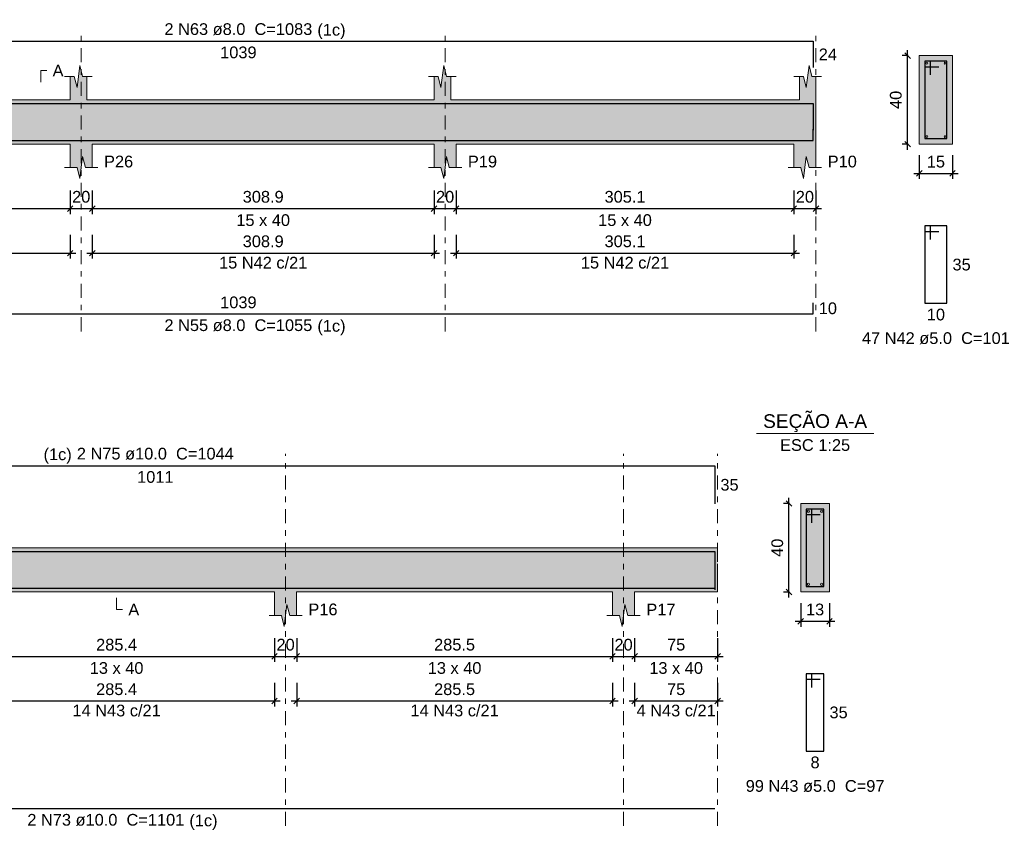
# Model space of a CAD drawing. Header units: millimetres. Extents: x 0 to 84.1, y 0 to 59.4.
# Tile 6 of 16: x 36 to 53.8, y 14.4 to 29.1. Entities that reach past the tile are written whole.
import ezdxf

# ---------------------------------------------------------------- set-up
doc = ezdxf.new("R2010")
doc.units = ezdxf.units.MM
doc.header["$MEASUREMENT"] = 0
for name, pattern in [('DASHDOT', [2.54, 1.27, -0.635, 0, -0.635]), ('DASHED', [1.905, 1.27, -0.635]), ('NULL', [0])]:
    doc.linetypes.add(name, pattern=pattern)
doc.layers.get('0').update_dxf_attribs({"lineweight": 18})
for name, color, linetype, lineweight in [('Descrição da armadura', 7, 'Continuous', 0), ('DT-Barras na forma', 2, 'Continuous', 30), ('DT-Barras no corte', 5, 'Continuous', 5), ('DT-Barras rebatidas', 2, 'Continuous', 30), ('DT-Cotas', 9, 'Continuous', 5), ('DT-Forma', 5, 'Continuous', 5), ('DT-Hachura forma vigas', 254, 'Continuous', 5), ('DT-Hachura seção vigas', 254, 'Continuous', 5), ('DT-Pontilhado', 9, 'DASHDOT', 5), ('DT-Textos', 7, 'Continuous', 5), ('Textos armaduras', 7, 'Continuous', 0)]:
    doc.layers.add(name, color=color, linetype=linetype, lineweight=lineweight)
doc.styles.add('Arial', font='txt')
doc.dimstyles.new('UM_25.000000', dxfattribs={"dimtxt": 0.18, "dimasz": 0.1, "dimexe": 0.1, "dimexo": 0.2, "dimgap": 0, "dimtad": 1, "dimtih": 1, "dimtoh": 1, "dimdec": 1, "dimlfac": 25, "dimzin": 0, "dimdsep": 46, "dimtxsty": 'Standard', "dimcen": 0.09, "dimdle": 0.1, "dimadec": 1, "dimazin": 2, "dimtfac": 1, "dimtdec": 4, "dimtofl": 0, "dimtmove": 0, "dimatfit": 3, "dimfxl": 1, "dimtolj": 1, "dimarcsym": 0})
doc.dimstyles.new('UM_50.000000', dxfattribs={"dimtxt": 0.18, "dimasz": 0.1, "dimexe": 0.1, "dimexo": 0.2, "dimgap": 0, "dimtad": 1, "dimtih": 1, "dimtoh": 1, "dimdec": 1, "dimlfac": 50, "dimzin": 0, "dimdsep": 46, "dimtxsty": 'Standard', "dimcen": 0.09, "dimdle": 0.1, "dimadec": 1, "dimazin": 2, "dimtfac": 1, "dimtdec": 4, "dimtofl": 0, "dimtmove": 0, "dimatfit": 3, "dimfxl": 1, "dimtolj": 1, "dimarcsym": 0})

# ---------------------------------------------------------------- blocks, each defined once
blk = doc.blocks.new('_Oblique')
at = {"color": 0, "linetype": 'ByBlock', "lineweight": -2}
blk.add_line((-0.5, -0.5), (0.5, 0.5), dxfattribs=at)
blk = doc.blocks.new('*D108')
at = {"layer": 'Defpoints', "color": 0}
for p in [(29.903, 26.196), (36.903, 26.196), (36.903, 25.666)]:
    blk.add_point(p, dxfattribs=at)
at = {"layer": 'DT-Cotas', "color": 0, "lineweight": -2}
for p, q in [((29.903, 25.996), (29.903, 25.566)), ((36.903, 25.996), (36.903, 25.566)), ((29.803, 25.666), (37.003, 25.666))]:
    blk.add_line(p, q, dxfattribs=at)
at = {"layer": 'DT-Cotas', "color": 0, "lineweight": -2, "xscale": 0.1, "yscale": 0.1, "zscale": 0.1, "rotation": 180}
blk.add_blockref('_Oblique', (29.903, 25.666), dxfattribs=at)
at = {"layer": 'DT-Cotas', "color": 0, "lineweight": -2, "xscale": 0.1, "yscale": 0.1, "zscale": 0.1}
blk.add_blockref('_Oblique', (36.903, 25.666), dxfattribs=at)
at = {"layer": 'DT-Cotas', "color": 7, "insert": (33.403, 25.878), "char_height": 0.2118, "attachment_point": 5, "style": 'Arial'}
blk.add_mtext('\\A1;350', dxfattribs=at)
blk = doc.blocks.new('*D109')
at = {"layer": 'Defpoints', "color": 0}
for p in [(36.903, 26.196), (37.303, 26.196), (37.303, 25.666)]:
    blk.add_point(p, dxfattribs=at)
at = {"layer": 'DT-Cotas', "color": 0, "lineweight": -2}
for p, q in [((36.903, 25.996), (36.903, 25.566)), ((37.303, 25.996), (37.303, 25.566)), ((36.803, 25.666), (37.403, 25.666))]:
    blk.add_line(p, q, dxfattribs=at)
at = {"layer": 'DT-Cotas', "color": 0, "lineweight": -2, "xscale": 0.1, "yscale": 0.1, "zscale": 0.1, "rotation": 180}
blk.add_blockref('_Oblique', (36.903, 25.666), dxfattribs=at)
at = {"layer": 'DT-Cotas', "color": 0, "lineweight": -2, "xscale": 0.1, "yscale": 0.1, "zscale": 0.1}
blk.add_blockref('_Oblique', (37.303, 25.666), dxfattribs=at)
at = {"layer": 'DT-Cotas', "color": 7, "insert": (37.103, 25.878), "char_height": 0.2118, "attachment_point": 5, "rotation": 0.0057, "style": 'Arial'}
blk.add_mtext('\\A1;20', dxfattribs=at)
blk = doc.blocks.new('*D110')
at = {"layer": 'Defpoints', "color": 0}
for p in [(37.303, 26.196), (43.48, 26.196), (43.48, 25.666)]:
    blk.add_point(p, dxfattribs=at)
at = {"layer": 'DT-Cotas', "color": 0, "lineweight": -2}
for p, q in [((37.303, 25.996), (37.303, 25.566)), ((43.48, 25.996), (43.48, 25.566)), ((37.203, 25.666), (43.58, 25.666))]:
    blk.add_line(p, q, dxfattribs=at)
at = {"layer": 'DT-Cotas', "color": 0, "lineweight": -2, "xscale": 0.1, "yscale": 0.1, "zscale": 0.1, "rotation": 180}
blk.add_blockref('_Oblique', (37.303, 25.666), dxfattribs=at)
at = {"layer": 'DT-Cotas', "color": 0, "lineweight": -2, "xscale": 0.1, "yscale": 0.1, "zscale": 0.1}
blk.add_blockref('_Oblique', (43.48, 25.666), dxfattribs=at)
at = {"layer": 'DT-Cotas', "color": 7, "insert": (40.392, 25.878), "char_height": 0.2118, "attachment_point": 5, "rotation": 0.0057, "style": 'Arial'}
blk.add_mtext('\\A1;308.9', dxfattribs=at)
blk = doc.blocks.new('*D111')
at = {"layer": 'Defpoints', "color": 0}
for p in [(43.48, 26.196), (43.88, 26.196), (43.88, 25.666)]:
    blk.add_point(p, dxfattribs=at)
at = {"layer": 'DT-Cotas', "color": 0, "lineweight": -2}
for p, q in [((43.48, 25.996), (43.48, 25.566)), ((43.88, 25.996), (43.88, 25.566)), ((43.38, 25.666), (43.98, 25.666))]:
    blk.add_line(p, q, dxfattribs=at)
at = {"layer": 'DT-Cotas', "color": 0, "lineweight": -2, "xscale": 0.1, "yscale": 0.1, "zscale": 0.1, "rotation": 180}
blk.add_blockref('_Oblique', (43.48, 25.666), dxfattribs=at)
at = {"layer": 'DT-Cotas', "color": 0, "lineweight": -2, "xscale": 0.1, "yscale": 0.1, "zscale": 0.1}
blk.add_blockref('_Oblique', (43.88, 25.666), dxfattribs=at)
at = {"layer": 'DT-Cotas', "color": 7, "insert": (43.68, 25.878), "char_height": 0.2118, "attachment_point": 5, "rotation": 0.0057, "style": 'Arial'}
blk.add_mtext('\\A1;20', dxfattribs=at)
blk = doc.blocks.new('*D112')
at = {"layer": 'Defpoints', "color": 0}
for p in [(43.88, 26.196), (49.983, 26.196), (49.983, 25.666)]:
    blk.add_point(p, dxfattribs=at)
at = {"layer": 'DT-Cotas', "color": 0, "lineweight": -2}
for p, q in [((43.88, 25.996), (43.88, 25.566)), ((49.983, 25.996), (49.983, 25.566)), ((43.78, 25.666), (50.083, 25.666))]:
    blk.add_line(p, q, dxfattribs=at)
at = {"layer": 'DT-Cotas', "color": 0, "lineweight": -2, "xscale": 0.1, "yscale": 0.1, "zscale": 0.1, "rotation": 180}
blk.add_blockref('_Oblique', (43.88, 25.666), dxfattribs=at)
at = {"layer": 'DT-Cotas', "color": 0, "lineweight": -2, "xscale": 0.1, "yscale": 0.1, "zscale": 0.1}
blk.add_blockref('_Oblique', (49.983, 25.666), dxfattribs=at)
at = {"layer": 'DT-Cotas', "color": 7, "insert": (46.932, 25.878), "char_height": 0.2118, "attachment_point": 5, "style": 'Arial'}
blk.add_mtext('\\A1;305.1', dxfattribs=at)
blk = doc.blocks.new('*D113')
at = {"layer": 'Defpoints', "color": 0}
for p in [(49.983, 26.196), (50.383, 26.196), (50.383, 25.666)]:
    blk.add_point(p, dxfattribs=at)
at = {"layer": 'DT-Cotas', "color": 0, "lineweight": -2}
for p, q in [((49.983, 25.996), (49.983, 25.566)), ((50.383, 25.996), (50.383, 25.566)), ((49.883, 25.666), (50.483, 25.666))]:
    blk.add_line(p, q, dxfattribs=at)
at = {"layer": 'DT-Cotas', "color": 0, "lineweight": -2, "xscale": 0.1, "yscale": 0.1, "zscale": 0.1, "rotation": 180}
blk.add_blockref('_Oblique', (49.983, 25.666), dxfattribs=at)
at = {"layer": 'DT-Cotas', "color": 0, "lineweight": -2, "xscale": 0.1, "yscale": 0.1, "zscale": 0.1}
blk.add_blockref('_Oblique', (50.383, 25.666), dxfattribs=at)
at = {"layer": 'DT-Cotas', "color": 7, "insert": (50.183, 25.878), "char_height": 0.2118, "attachment_point": 5, "rotation": 0.0057, "style": 'Arial'}
blk.add_mtext('\\A1;20', dxfattribs=at)
blk = doc.blocks.new('*D114')
at = {"layer": 'Defpoints', "color": 0}
for p in [(52.039, 28.431), (52.251, 28.431), (52.251, 26.831)]:
    blk.add_point(p, dxfattribs=at)
at = {"layer": 'DT-Cotas', "color": 0, "lineweight": -2}
for p, q in [((52.039, 26.731), (52.039, 28.531)), ((52.051, 28.431), (51.939, 28.431)), ((52.051, 26.831), (51.939, 26.831))]:
    blk.add_line(p, q, dxfattribs=at)
at = {"layer": 'DT-Cotas', "color": 0, "lineweight": -2, "xscale": 0.1, "yscale": 0.1, "zscale": 0.1}
for p, rotation in [((52.039, 28.431), 90), ((52.039, 26.831), 270)]:
    blk.add_blockref('_Oblique', p, dxfattribs=dict(at, rotation=rotation))
at = {"layer": 'DT-Cotas', "color": 7, "insert": (51.827, 27.631), "char_height": 0.2118, "attachment_point": 5, "rotation": 90, "style": 'Arial'}
blk.add_mtext('\\A1;40', dxfattribs=at)
blk = doc.blocks.new('*D115')
at = {"layer": 'Defpoints', "color": 0}
for p in [(52.251, 26.831), (52.851, 26.831), (52.851, 26.302)]:
    blk.add_point(p, dxfattribs=at)
at = {"layer": 'DT-Cotas', "color": 0, "lineweight": -2}
for p, q in [((52.251, 26.631), (52.251, 26.202)), ((52.851, 26.631), (52.851, 26.202)), ((52.151, 26.302), (52.951, 26.302))]:
    blk.add_line(p, q, dxfattribs=at)
at = {"layer": 'DT-Cotas', "color": 0, "lineweight": -2, "xscale": 0.1, "yscale": 0.1, "zscale": 0.1, "rotation": 180}
blk.add_blockref('_Oblique', (52.251, 26.302), dxfattribs=at)
at = {"layer": 'DT-Cotas', "color": 0, "lineweight": -2, "xscale": 0.1, "yscale": 0.1, "zscale": 0.1}
blk.add_blockref('_Oblique', (52.851, 26.302), dxfattribs=at)
at = {"layer": 'DT-Cotas', "color": 7, "insert": (52.551, 26.513), "char_height": 0.2118, "attachment_point": 5, "rotation": 0.0057, "style": 'Arial'}
blk.add_mtext('\\A1;15', dxfattribs=at)
blk = doc.blocks.new('*D116')
at = {"layer": 'Defpoints', "color": 0}
for p in [(29.903, 25.391), (36.903, 25.391), (36.903, 24.861)]:
    blk.add_point(p, dxfattribs=at)
at = {"layer": 'DT-Cotas', "color": 0, "lineweight": -2}
for p, q in [((29.903, 25.191), (29.903, 24.761)), ((36.903, 25.191), (36.903, 24.761)), ((29.803, 24.861), (37.003, 24.861))]:
    blk.add_line(p, q, dxfattribs=at)
at = {"layer": 'DT-Cotas', "color": 0, "lineweight": -2, "xscale": 0.1, "yscale": 0.1, "zscale": 0.1, "rotation": 180}
blk.add_blockref('_Oblique', (29.903, 24.861), dxfattribs=at)
at = {"layer": 'DT-Cotas', "color": 0, "lineweight": -2, "xscale": 0.1, "yscale": 0.1, "zscale": 0.1}
blk.add_blockref('_Oblique', (36.903, 24.861), dxfattribs=at)
at = {"layer": 'DT-Cotas', "color": 7, "insert": (33.403, 25.073), "char_height": 0.2118, "attachment_point": 5, "style": 'Arial'}
blk.add_mtext('\\A1;350', dxfattribs=at)
blk = doc.blocks.new('*D117')
at = {"layer": 'Defpoints', "color": 0}
for p in [(37.303, 25.391), (43.48, 25.391), (43.48, 24.861)]:
    blk.add_point(p, dxfattribs=at)
at = {"layer": 'DT-Cotas', "color": 0, "lineweight": -2}
for p, q in [((37.303, 25.191), (37.303, 24.761)), ((43.48, 25.191), (43.48, 24.761)), ((37.203, 24.861), (43.58, 24.861))]:
    blk.add_line(p, q, dxfattribs=at)
at = {"layer": 'DT-Cotas', "color": 0, "lineweight": -2, "xscale": 0.1, "yscale": 0.1, "zscale": 0.1, "rotation": 180}
blk.add_blockref('_Oblique', (37.303, 24.861), dxfattribs=at)
at = {"layer": 'DT-Cotas', "color": 0, "lineweight": -2, "xscale": 0.1, "yscale": 0.1, "zscale": 0.1}
blk.add_blockref('_Oblique', (43.48, 24.861), dxfattribs=at)
at = {"layer": 'DT-Cotas', "color": 7, "insert": (40.392, 25.073), "char_height": 0.2118, "attachment_point": 5, "rotation": 0.0057, "style": 'Arial'}
blk.add_mtext('\\A1;308.9', dxfattribs=at)
blk = doc.blocks.new('*D118')
at = {"layer": 'Defpoints', "color": 0}
for p in [(43.88, 25.391), (49.983, 25.391), (49.983, 24.861)]:
    blk.add_point(p, dxfattribs=at)
at = {"layer": 'DT-Cotas', "color": 0, "lineweight": -2}
for p, q in [((43.88, 25.191), (43.88, 24.761)), ((49.983, 25.191), (49.983, 24.761)), ((43.78, 24.861), (50.083, 24.861))]:
    blk.add_line(p, q, dxfattribs=at)
at = {"layer": 'DT-Cotas', "color": 0, "lineweight": -2, "xscale": 0.1, "yscale": 0.1, "zscale": 0.1, "rotation": 180}
blk.add_blockref('_Oblique', (43.88, 24.861), dxfattribs=at)
at = {"layer": 'DT-Cotas', "color": 0, "lineweight": -2, "xscale": 0.1, "yscale": 0.1, "zscale": 0.1}
blk.add_blockref('_Oblique', (49.983, 24.861), dxfattribs=at)
at = {"layer": 'DT-Cotas', "color": 7, "insert": (46.932, 25.073), "char_height": 0.2118, "attachment_point": 5, "style": 'Arial'}
blk.add_mtext('\\A1;305.1', dxfattribs=at)
blk = doc.blocks.new('*D128')
at = {"layer": 'Defpoints', "color": 0}
for p in [(34.888, 18.1), (40.597, 18.1), (40.597, 17.571)]:
    blk.add_point(p, dxfattribs=at)
at = {"layer": 'DT-Cotas', "color": 0, "lineweight": -2}
for p, q in [((34.888, 17.9), (34.888, 17.471)), ((40.597, 17.9), (40.597, 17.471)), ((34.788, 17.571), (40.697, 17.571))]:
    blk.add_line(p, q, dxfattribs=at)
at = {"layer": 'DT-Cotas', "color": 0, "lineweight": -2, "xscale": 0.1, "yscale": 0.1, "zscale": 0.1, "rotation": 180}
blk.add_blockref('_Oblique', (34.888, 17.571), dxfattribs=at)
at = {"layer": 'DT-Cotas', "color": 0, "lineweight": -2, "xscale": 0.1, "yscale": 0.1, "zscale": 0.1}
blk.add_blockref('_Oblique', (40.597, 17.571), dxfattribs=at)
at = {"layer": 'DT-Cotas', "color": 7, "insert": (37.742, 17.782), "char_height": 0.2118, "attachment_point": 5, "style": 'Arial'}
blk.add_mtext('\\A1;285.4', dxfattribs=at)
blk = doc.blocks.new('*D129')
at = {"layer": 'Defpoints', "color": 0}
for p in [(40.597, 18.1), (40.997, 18.1), (40.997, 17.571)]:
    blk.add_point(p, dxfattribs=at)
at = {"layer": 'DT-Cotas', "color": 0, "lineweight": -2}
for p, q in [((40.597, 17.9), (40.597, 17.471)), ((40.997, 17.9), (40.997, 17.471)), ((40.497, 17.571), (41.097, 17.571))]:
    blk.add_line(p, q, dxfattribs=at)
at = {"layer": 'DT-Cotas', "color": 0, "lineweight": -2, "xscale": 0.1, "yscale": 0.1, "zscale": 0.1, "rotation": 180}
blk.add_blockref('_Oblique', (40.597, 17.571), dxfattribs=at)
at = {"layer": 'DT-Cotas', "color": 0, "lineweight": -2, "xscale": 0.1, "yscale": 0.1, "zscale": 0.1}
blk.add_blockref('_Oblique', (40.997, 17.571), dxfattribs=at)
at = {"layer": 'DT-Cotas', "color": 7, "insert": (40.797, 17.782), "char_height": 0.2118, "attachment_point": 5, "rotation": 0.0057, "style": 'Arial'}
blk.add_mtext('\\A1;20', dxfattribs=at)
blk = doc.blocks.new('*D130')
at = {"layer": 'Defpoints', "color": 0}
for p in [(40.997, 18.1), (46.706, 18.1), (46.706, 17.571)]:
    blk.add_point(p, dxfattribs=at)
at = {"layer": 'DT-Cotas', "color": 0, "lineweight": -2}
for p, q in [((40.997, 17.9), (40.997, 17.471)), ((46.706, 17.9), (46.706, 17.471)), ((40.897, 17.571), (46.806, 17.571))]:
    blk.add_line(p, q, dxfattribs=at)
at = {"layer": 'DT-Cotas', "color": 0, "lineweight": -2, "xscale": 0.1, "yscale": 0.1, "zscale": 0.1, "rotation": 180}
blk.add_blockref('_Oblique', (40.997, 17.571), dxfattribs=at)
at = {"layer": 'DT-Cotas', "color": 0, "lineweight": -2, "xscale": 0.1, "yscale": 0.1, "zscale": 0.1}
blk.add_blockref('_Oblique', (46.706, 17.571), dxfattribs=at)
at = {"layer": 'DT-Cotas', "color": 7, "insert": (43.851, 17.782), "char_height": 0.2118, "attachment_point": 5, "style": 'Arial'}
blk.add_mtext('\\A1;285.5', dxfattribs=at)
blk = doc.blocks.new('*D131')
at = {"layer": 'Defpoints', "color": 0}
for p in [(46.706, 18.1), (47.106, 18.1), (47.106, 17.571)]:
    blk.add_point(p, dxfattribs=at)
at = {"layer": 'DT-Cotas', "color": 0, "lineweight": -2}
for p, q in [((46.706, 17.9), (46.706, 17.471)), ((47.106, 17.9), (47.106, 17.471)), ((46.606, 17.571), (47.206, 17.571))]:
    blk.add_line(p, q, dxfattribs=at)
at = {"layer": 'DT-Cotas', "color": 0, "lineweight": -2, "xscale": 0.1, "yscale": 0.1, "zscale": 0.1, "rotation": 180}
blk.add_blockref('_Oblique', (46.706, 17.571), dxfattribs=at)
at = {"layer": 'DT-Cotas', "color": 0, "lineweight": -2, "xscale": 0.1, "yscale": 0.1, "zscale": 0.1}
blk.add_blockref('_Oblique', (47.106, 17.571), dxfattribs=at)
at = {"layer": 'DT-Cotas', "color": 7, "insert": (46.906, 17.782), "char_height": 0.2118, "attachment_point": 5, "rotation": 0.0057, "style": 'Arial'}
blk.add_mtext('\\A1;20', dxfattribs=at)
blk = doc.blocks.new('*D132')
at = {"layer": 'Defpoints', "color": 0}
for p in [(47.106, 18.1), (48.606, 18.1), (48.606, 17.571)]:
    blk.add_point(p, dxfattribs=at)
at = {"layer": 'DT-Cotas', "color": 0, "lineweight": -2}
for p, q in [((47.106, 17.9), (47.106, 17.471)), ((48.606, 17.9), (48.606, 17.471)), ((47.006, 17.571), (48.706, 17.571))]:
    blk.add_line(p, q, dxfattribs=at)
at = {"layer": 'DT-Cotas', "color": 0, "lineweight": -2, "xscale": 0.1, "yscale": 0.1, "zscale": 0.1, "rotation": 180}
blk.add_blockref('_Oblique', (47.106, 17.571), dxfattribs=at)
at = {"layer": 'DT-Cotas', "color": 0, "lineweight": -2, "xscale": 0.1, "yscale": 0.1, "zscale": 0.1}
blk.add_blockref('_Oblique', (48.606, 17.571), dxfattribs=at)
at = {"layer": 'DT-Cotas', "color": 7, "insert": (47.856, 17.782), "char_height": 0.2118, "attachment_point": 5, "rotation": 0.0057, "style": 'Arial'}
blk.add_mtext('\\A1;75', dxfattribs=at)
blk = doc.blocks.new('*D134')
at = {"layer": 'Defpoints', "color": 0}
for p in [(49.895, 20.335), (50.107, 20.335), (50.107, 18.735)]:
    blk.add_point(p, dxfattribs=at)
at = {"layer": 'DT-Cotas', "color": 0, "lineweight": -2}
for p, q in [((49.907, 20.335), (49.795, 20.335)), ((49.895, 18.635), (49.895, 20.435)), ((49.907, 18.735), (49.795, 18.735))]:
    blk.add_line(p, q, dxfattribs=at)
at = {"layer": 'DT-Cotas', "color": 0, "lineweight": -2, "xscale": 0.1, "yscale": 0.1, "zscale": 0.1}
for p, rotation in [((49.895, 20.335), 90), ((49.895, 18.735), 270)]:
    blk.add_blockref('_Oblique', p, dxfattribs=dict(at, rotation=rotation))
at = {"layer": 'DT-Cotas', "color": 7, "insert": (49.684, 19.535), "char_height": 0.2118, "attachment_point": 5, "rotation": 90, "style": 'Arial'}
blk.add_mtext('\\A1;40', dxfattribs=at)
blk = doc.blocks.new('*D135')
at = {"layer": 'Defpoints', "color": 0}
for p in [(50.107, 18.735), (50.627, 18.735), (50.627, 18.206)]:
    blk.add_point(p, dxfattribs=at)
at = {"layer": 'DT-Cotas', "color": 0, "lineweight": -2}
for p, q in [((50.107, 18.535), (50.107, 18.106)), ((50.627, 18.535), (50.627, 18.106)), ((50.007, 18.206), (50.727, 18.206))]:
    blk.add_line(p, q, dxfattribs=at)
at = {"layer": 'DT-Cotas', "color": 0, "lineweight": -2, "xscale": 0.1, "yscale": 0.1, "zscale": 0.1, "rotation": 180}
blk.add_blockref('_Oblique', (50.107, 18.206), dxfattribs=at)
at = {"layer": 'DT-Cotas', "color": 0, "lineweight": -2, "xscale": 0.1, "yscale": 0.1, "zscale": 0.1}
blk.add_blockref('_Oblique', (50.627, 18.206), dxfattribs=at)
at = {"layer": 'DT-Cotas', "color": 7, "insert": (50.367, 18.418), "char_height": 0.2118, "attachment_point": 5, "rotation": 0.0057, "style": 'Arial'}
blk.add_mtext('\\A1;13', dxfattribs=at)
blk = doc.blocks.new('*D140')
at = {"layer": 'Defpoints', "color": 0}
for p in [(34.888, 17.295), (40.597, 17.295), (40.597, 16.766)]:
    blk.add_point(p, dxfattribs=at)
at = {"layer": 'DT-Cotas', "color": 0, "lineweight": -2}
for p, q in [((34.888, 17.095), (34.888, 16.666)), ((40.597, 17.095), (40.597, 16.666)), ((34.788, 16.766), (40.697, 16.766))]:
    blk.add_line(p, q, dxfattribs=at)
at = {"layer": 'DT-Cotas', "color": 0, "lineweight": -2, "xscale": 0.1, "yscale": 0.1, "zscale": 0.1, "rotation": 180}
blk.add_blockref('_Oblique', (34.888, 16.766), dxfattribs=at)
at = {"layer": 'DT-Cotas', "color": 0, "lineweight": -2, "xscale": 0.1, "yscale": 0.1, "zscale": 0.1}
blk.add_blockref('_Oblique', (40.597, 16.766), dxfattribs=at)
at = {"layer": 'DT-Cotas', "color": 7, "insert": (37.742, 16.977), "char_height": 0.2118, "attachment_point": 5, "style": 'Arial'}
blk.add_mtext('\\A1;285.4', dxfattribs=at)
blk = doc.blocks.new('*D141')
at = {"layer": 'Defpoints', "color": 0}
for p in [(40.997, 17.295), (46.706, 17.295), (46.706, 16.766)]:
    blk.add_point(p, dxfattribs=at)
at = {"layer": 'DT-Cotas', "color": 0, "lineweight": -2}
for p, q in [((40.997, 17.095), (40.997, 16.666)), ((46.706, 17.095), (46.706, 16.666)), ((40.897, 16.766), (46.806, 16.766))]:
    blk.add_line(p, q, dxfattribs=at)
at = {"layer": 'DT-Cotas', "color": 0, "lineweight": -2, "xscale": 0.1, "yscale": 0.1, "zscale": 0.1, "rotation": 180}
blk.add_blockref('_Oblique', (40.997, 16.766), dxfattribs=at)
at = {"layer": 'DT-Cotas', "color": 0, "lineweight": -2, "xscale": 0.1, "yscale": 0.1, "zscale": 0.1}
blk.add_blockref('_Oblique', (46.706, 16.766), dxfattribs=at)
at = {"layer": 'DT-Cotas', "color": 7, "insert": (43.851, 16.977), "char_height": 0.2118, "attachment_point": 5, "style": 'Arial'}
blk.add_mtext('\\A1;285.5', dxfattribs=at)
blk = doc.blocks.new('*D142')
at = {"layer": 'Defpoints', "color": 0}
for p in [(47.106, 17.295), (48.606, 17.295), (48.606, 16.766)]:
    blk.add_point(p, dxfattribs=at)
at = {"layer": 'DT-Cotas', "color": 0, "lineweight": -2}
for p, q in [((47.106, 17.095), (47.106, 16.666)), ((48.606, 17.095), (48.606, 16.666)), ((47.006, 16.766), (48.706, 16.766))]:
    blk.add_line(p, q, dxfattribs=at)
at = {"layer": 'DT-Cotas', "color": 0, "lineweight": -2, "xscale": 0.1, "yscale": 0.1, "zscale": 0.1, "rotation": 180}
blk.add_blockref('_Oblique', (47.106, 16.766), dxfattribs=at)
at = {"layer": 'DT-Cotas', "color": 0, "lineweight": -2, "xscale": 0.1, "yscale": 0.1, "zscale": 0.1}
blk.add_blockref('_Oblique', (48.606, 16.766), dxfattribs=at)
at = {"layer": 'DT-Cotas', "color": 7, "insert": (47.856, 16.977), "char_height": 0.2118, "attachment_point": 5, "rotation": 0.0057, "style": 'Arial'}
blk.add_mtext('\\A1;75', dxfattribs=at)

msp = doc.modelspace()

# ---------------------------------------------------------------- hatches: boundary and pattern name
at = {"layer": 'DT-Hachura forma vigas', "linetype": 'Continuous'}
for points in [[(50.3833, 26.4074), (50.3833, 26.831), (50.3833, 27.631), (50.3833, 28.0546), (50.3083, 28.0546), (50.2583, 28.2546), (50.2083, 27.8546), (50.1583, 28.0546), (50.0833, 28.0546), (50.0833, 27.631), (43.7805, 27.631), (43.7805, 28.0546), (43.7055, 28.0546), (43.6555, 28.2546), (43.6055, 27.8546), (43.5555, 28.0546), (43.4805, 28.0546), (43.4805, 27.631), (37.2033, 27.631), (37.2033, 28.0546), (37.1283, 28.0546), (37.0783, 28.2546), (37.0283, 27.8546), (36.9783, 28.0546), (36.9033, 28.0546), (36.9033, 27.631), (29.8033, 27.631), (29.8033, 28.0546), (29.7283, 28.0546), (29.6783, 28.2546), (29.6283, 27.8546), (29.5783, 28.0546), (29.5033, 28.0546), (29.5033, 27.631), (29.5033, 26.831), (29.5033, 26.4074), (29.6283, 26.4074), (29.6783, 26.2074), (29.7283, 26.6074), (29.7783, 26.4074), (29.9033, 26.4074), (29.9033, 26.831), (36.9033, 26.831), (36.9033, 26.4074), (37.0283, 26.4074), (37.0783, 26.2074), (37.1283, 26.6074), (37.1783, 26.4074), (37.3033, 26.4074), (37.3033, 26.831), (43.4805, 26.831), (43.4805, 26.4074), (43.6055, 26.4074), (43.6555, 26.2074), (43.7055, 26.6074), (43.7555, 26.4074), (43.8805, 26.4074), (43.8805, 26.831), (49.9833, 26.831), (49.9833, 26.4074), (50.1083, 26.4074), (50.1583, 26.2074), (50.2083, 26.6074), (50.2583, 26.4074), (50.3833, 26.4074)], [(47.1059, 18.7354), (48.6059, 18.7354), (48.6059, 19.5354), (47.1059, 19.5354), (46.7059, 19.5354), (40.9969, 19.5354), (40.5969, 19.5354), (34.8881, 19.5354), (34.4881, 19.5354), (27.2059, 19.5354), (26.8059, 19.5354), (20.1483, 19.5354), (19.7483, 19.5354), (13.1193, 19.5354), (12.7193, 19.5354), (5.9093, 19.5354), (5.5093, 19.5354), (5.5093, 18.7354), (5.5093, 18.3118), (5.6343, 18.3118), (5.6843, 18.1118), (5.7343, 18.5118), (5.7843, 18.3118), (5.9093, 18.3118), (5.9093, 18.7354), (12.7193, 18.7354), (12.7193, 18.3118), (12.8443, 18.3118), (12.8943, 18.1118), (12.9443, 18.5118), (12.9943, 18.3118), (13.1193, 18.3118), (13.1193, 18.7354), (19.7483, 18.7354), (19.7483, 18.3118), (19.8733, 18.3118), (19.9233, 18.1118), (19.9733, 18.5118), (20.0233, 18.3118), (20.1483, 18.3118), (20.1483, 18.7354), (26.8059, 18.7354), (26.8059, 18.3118), (26.9309, 18.3118), (26.9809, 18.1118), (27.0309, 18.5118), (27.0809, 18.3118), (27.2059, 18.3118), (27.2059, 18.7354), (34.4881, 18.7354), (34.4881, 18.3118), (34.6131, 18.3118), (34.6631, 18.1118), (34.7131, 18.5118), (34.7631, 18.3118), (34.8881, 18.3118), (34.8881, 18.7354), (40.5969, 18.7354), (40.5969, 18.3118), (40.7219, 18.3118), (40.7719, 18.1118), (40.8219, 18.5118), (40.8719, 18.3118), (40.9969, 18.3118), (40.9969, 18.7354), (46.7059, 18.7354), (46.7059, 18.3118), (46.8309, 18.3118), (46.8809, 18.1118), (46.9309, 18.5118), (46.9809, 18.3118), (47.1059, 18.3118), (47.1059, 18.7354)]]:
    msp.add_hatch(color=254, dxfattribs=at).paths.add_polyline_path(points)
at = {"layer": 'DT-Hachura seção vigas', "linetype": 'Continuous'}
for points in [[(52.2509, 26.831), (52.2509, 26.831), (52.8509, 26.831), (52.8509, 28.431), (52.2509, 28.431), (52.2509, 26.831)], [(50.1072, 18.7354), (50.1072, 18.7354), (50.6272, 18.7354), (50.6272, 20.3354), (50.1072, 20.3354), (50.1072, 18.7354)]]:
    msp.add_hatch(color=254, dxfattribs=at).paths.add_polyline_path(points)

# ---------------------------------------------------------------- linework, layer by layer
at = {"layer": 'DT-Barras na forma'}
for p, q in [((52.4509, 28.331), (52.3509, 28.331)), ((52.3509, 28.331), (52.3509, 26.931)), ((52.7509, 28.331), (52.3509, 28.331)), ((52.3509, 28.331), (52.3509, 28.231)), ((52.4509, 28.081), (52.4509, 28.331)), ((52.7509, 26.931), (52.7509, 28.331)), ((52.3509, 28.231), (52.6009, 28.231)), ((52.3509, 26.931), (52.7509, 26.931)), ((50.3072, 20.2354), (50.2072, 20.2354)), ((50.2072, 20.2354), (50.2072, 18.8354)), ((50.5272, 20.2354), (50.2072, 20.2354)), ((50.2072, 20.2354), (50.2072, 20.1354)), ((50.2072, 20.1354), (50.4572, 20.1354)), ((50.3072, 19.9854), (50.3072, 20.2354)), ((50.5272, 18.8354), (50.5272, 20.2354)), ((50.2072, 18.8354), (50.5272, 18.8354))]:
    msp.add_line(p, q, dxfattribs=at)
for points in [[(29.5533, 27.0852), (29.5533, 27.563), (50.3333, 27.563), (50.3333, 27.0852)], [(29.5533, 27.099), (29.5533, 26.899), (50.3333, 26.899), (50.3333, 27.099)], [(28.328, 19.4654), (48.5559, 19.4654), (48.5559, 18.7754)], [(26.5387, 18.8054), (48.5559, 18.8054)]]:
    msp.add_lwpolyline(points, dxfattribs=at)
at = {"layer": 'DT-Barras no corte'}
for centre, radius in [((52.3869, 28.295), 0.016), ((52.7149, 28.295), 0.016), ((52.3869, 26.967), 0.016), ((52.7149, 26.967), 0.016), ((50.2472, 20.1954), 0.02), ((50.4872, 20.1954), 0.02), ((50.2472, 18.8754), 0.02), ((50.4872, 18.8754), 0.02)]:
    msp.add_circle(centre, radius, dxfattribs=at)
at = {"layer": 'DT-Barras rebatidas'}
for points in [[(29.5533, 28.2148), (29.5533, 28.6926), (50.3333, 28.6926), (50.3333, 28.2148)], [(52.4509, 25.1043), (52.4509, 25.3543), (52.3509, 25.3543), (52.3509, 23.9543), (52.7509, 23.9543), (52.7509, 25.3543), (52.3509, 25.3543), (52.3509, 25.2543), (52.6009, 25.2543)], [(29.5533, 23.9644), (29.5533, 23.7644), (50.3333, 23.7644), (50.3333, 23.9644)], [(28.328, 21.0186), (48.5559, 21.0186), (48.5559, 20.3286)], [(50.3072, 17.0087), (50.3072, 17.2587), (50.2072, 17.2587), (50.2072, 15.8587), (50.5272, 15.8587), (50.5272, 17.2587), (50.2072, 17.2587), (50.2072, 17.1587), (50.4572, 17.1587)], [(26.5387, 14.8236), (48.5559, 14.8236)]]:
    msp.add_lwpolyline(points, dxfattribs=at)
at = {"layer": 'DT-Forma'}
for p, q in [((52.8509, 28.431), (52.2509, 28.431)), ((52.2509, 28.431), (52.2509, 26.831)), ((52.8509, 26.831), (52.8509, 28.431)), ((37.0283, 27.8546), (37.0783, 28.2546)), ((37.0783, 28.2546), (37.1283, 28.0546)), ((43.6055, 27.8546), (43.6555, 28.2546)), ((43.6555, 28.2546), (43.7055, 28.0546)), ((50.2083, 27.8546), (50.2583, 28.2546)), ((50.2583, 28.2546), (50.3083, 28.0546)), ((36.8033, 28.0546), (36.9783, 28.0546)), ((36.9033, 27.631), (36.9033, 28.0546)), ((36.9783, 28.0546), (37.0283, 27.8546)), ((37.1283, 28.0546), (37.3033, 28.0546)), ((37.2033, 28.0546), (37.2033, 27.631)), ((43.3805, 28.0546), (43.5555, 28.0546)), ((43.4805, 27.631), (43.4805, 28.0546)), ((43.5555, 28.0546), (43.6055, 27.8546)), ((43.7055, 28.0546), (43.8805, 28.0546)), ((43.7805, 28.0546), (43.7805, 27.631)), ((49.9833, 28.0546), (50.1583, 28.0546)), ((50.0833, 27.631), (50.0833, 28.0546)), ((50.1583, 28.0546), (50.2083, 27.8546)), ((50.3083, 28.0546), (50.4833, 28.0546)), ((50.3833, 28.0546), (50.3833, 27.631)), ((29.8033, 27.631), (36.9033, 27.631)), ((37.2033, 27.631), (43.4805, 27.631)), ((43.7805, 27.631), (50.0833, 27.631)), ((29.9033, 26.831), (36.9033, 26.831)), ((36.9033, 26.831), (36.9033, 26.4074)), ((37.3033, 26.4074), (37.3033, 26.831)), ((37.3033, 26.831), (43.4805, 26.831)), ((43.4805, 26.831), (43.4805, 26.4074)), ((43.8805, 26.4074), (43.8805, 26.831)), ((43.8805, 26.831), (49.9833, 26.831)), ((49.9833, 26.831), (49.9833, 26.4074)), ((50.3833, 26.4074), (50.3833, 26.831)), ((52.2509, 26.831), (52.8509, 26.831)), ((37.0783, 26.2074), (37.1283, 26.6074)), ((37.1283, 26.6074), (37.1783, 26.4074)), ((43.6555, 26.2074), (43.7055, 26.6074)), ((43.7055, 26.6074), (43.7555, 26.4074)), ((50.1583, 26.2074), (50.2083, 26.6074)), ((50.2083, 26.6074), (50.2583, 26.4074)), ((36.8033, 26.4074), (37.0283, 26.4074)), ((37.0283, 26.4074), (37.0783, 26.2074)), ((37.1783, 26.4074), (37.4033, 26.4074)), ((43.3805, 26.4074), (43.6055, 26.4074)), ((43.6055, 26.4074), (43.6555, 26.2074)), ((43.7555, 26.4074), (43.9805, 26.4074)), ((49.8833, 26.4074), (50.1083, 26.4074)), ((50.1083, 26.4074), (50.1583, 26.2074)), ((50.2583, 26.4074), (50.4833, 26.4074)), ((50.6272, 20.3354), (50.1072, 20.3354)), ((50.1072, 20.3354), (50.1072, 18.7354)), ((50.6272, 18.7354), (50.6272, 20.3354)), ((34.8881, 19.5354), (40.5969, 19.5354)), ((40.5969, 19.5354), (40.9969, 19.5354)), ((40.9969, 19.5354), (46.7059, 19.5354)), ((46.7059, 19.5354), (47.1059, 19.5354)), ((47.1059, 19.5354), (48.6059, 19.5354)), ((34.8881, 18.7354), (40.5969, 18.7354)), ((40.5969, 18.7354), (40.5969, 18.3118)), ((40.9969, 18.3118), (40.9969, 18.7354)), ((40.9969, 18.7354), (46.7059, 18.7354)), ((46.7059, 18.7354), (46.7059, 18.3118)), ((47.1059, 18.3118), (47.1059, 18.7354)), ((47.1059, 18.7354), (48.6059, 18.7354)), ((50.1072, 18.7354), (50.6272, 18.7354)), ((40.7719, 18.1118), (40.8219, 18.5118)), ((40.8219, 18.5118), (40.8719, 18.3118)), ((46.8809, 18.1118), (46.9309, 18.5118)), ((46.9309, 18.5118), (46.9809, 18.3118)), ((40.4969, 18.3118), (40.7219, 18.3118)), ((40.7219, 18.3118), (40.7719, 18.1118)), ((40.8719, 18.3118), (41.0969, 18.3118)), ((46.6059, 18.3118), (46.8309, 18.3118)), ((46.8309, 18.3118), (46.8809, 18.1118)), ((46.9809, 18.3118), (47.2059, 18.3118))]:
    msp.add_line(p, q, dxfattribs=at)
at = {"layer": 'DT-Forma', "linetype": 'Continuous'}
msp.add_line((50.3833, 27.631), (50.3833, 26.831), dxfattribs=at)
at = {"layer": 'DT-Forma', "linetype": 'DASHED', "ltscale": 0.2}
msp.add_line((48.6059, 19.5354), (48.6059, 18.7354), dxfattribs=at)
at = {"layer": 'DT-Pontilhado', "ltscale": 0.2}
for p, q in [((37.1033, 23.4467), (37.1033, 28.9044)), ((43.6805, 23.4467), (43.6805, 28.9044)), ((50.3833, 23.4467), (50.3833, 28.9044)), ((40.7969, 14.5059), (40.7969, 21.2304)), ((46.9059, 14.5059), (46.9059, 21.2304)), ((48.6059, 14.5059), (48.6059, 21.2304))]:
    msp.add_line(p, q, dxfattribs=at)
at = {"layer": 'DT-Textos'}
msp.add_line((49.3082, 21.6003), (51.4262, 21.6003), dxfattribs=at)
for points in [[(36.3738, 27.9487), (36.3738, 28.1605), (36.4797, 28.1605)], [(37.7425, 18.6295), (37.7425, 18.4177), (37.8484, 18.4177)]]:
    msp.add_lwpolyline(points, dxfattribs=at)

# ---------------------------------------------------------------- texts
at = {"layer": 'Descrição da armadura', "linetype": 'NULL', "char_height": 0.2118, "attachment_point": 8, "line_spacing_factor": 0.9, "style": 'Arial'}
for s, insert, width in [('2 N63 ø8.0  C=1083', (39.9434, 28.7989), 5.239541), ('15 N42 c/21', (40.3919, 24.5796), 3.127695), ('15 N42 c/21', (46.9319, 24.5796), 3.127695), ('2 N55 ø8.0  C=1055', (39.9434, 23.4469), 5.239541), ('47 N42 ø5.0  C=101', (52.5504, 23.2129), 5.239541), ('2 N75 ø10.0  C=1044', (38.4424, 21.1249), 5.562109), ('14 N43 c/21', (37.7425, 16.484), 3.127695), ('14 N43 c/21', (43.8514, 16.484), 3.127695), ('4 N43 c/21', (47.8559, 16.484), 2.805127), ('99 N43 ø5.0  C=97', (50.3674, 15.1179), 4.916973), ('2 N73 ø10.0  C=1101', (37.5474, 14.5059), 5.562109)]:
    msp.add_mtext(s, dxfattribs=dict(at, insert=insert, width=width))
at = {"layer": 'DT-Textos', "linetype": 'NULL', "line_spacing_factor": 0.798, "style": 'Arial'}
for s, insert, char_height, width, attachment_point in [('(1c)', (41.3714, 28.729), 0.2118, 0.998857, 7), ('A', (36.5854, 28.0549), 0.2118, 0.386855, 7), ('P26', (37.5154, 26.4079), 0.2118, 1.031992, 7), ('P19', (44.0924, 26.4079), 0.2118, 1.031992, 7), ('P10', (50.5954, 26.4079), 0.2118, 1.031992, 7), ('15 x 40', (40.3914, 25.3489), 0.2118, 1.902559, 8), ('15 x 40', (46.9314, 25.3489), 0.2118, 1.902559, 8), ('(1c)', (41.3714, 23.377), 0.2118, 0.998857, 7), ('SEÇÃO A-A', (50.3674, 21.625), 0.2471, 3.812061, 8), ('ESC 1:25', (50.3674, 21.2829), 0.2118, 2.482559, 8), ('(1c)', (36.9314, 21.055), 0.2118, 0.998857, 9), ('A', (37.9544, 18.3119), 0.2118, 0.386855, 7), ('P16', (41.2084, 18.3119), 0.2118, 1.031992, 7), ('P17', (47.3174, 18.3119), 0.2118, 1.031992, 7), ('13 x 40', (37.7424, 17.2529), 0.2118, 1.902559, 8), ('13 x 40', (43.8514, 17.2529), 0.2118, 1.902559, 8), ('13 x 40', (47.8554, 17.2529), 0.2118, 1.902559, 8), ('(1c)', (39.0574, 14.436), 0.2118, 0.998857, 7)]:
    msp.add_mtext(s, dxfattribs=dict(at, insert=insert, char_height=char_height, width=width, attachment_point=attachment_point))
at = {"layer": 'Textos armaduras', "linetype": 'NULL', "char_height": 0.2118, "line_spacing_factor": 0.9, "style": 'Arial'}
for s, insert, width, attachment_point in [('1039', (39.9433, 28.5953), 1.690273, 2), ('24', (50.4333, 28.5596), 1.045137, 1), ('35', (52.8509, 24.7602), 1.045137, 1), ('1039', (39.9433, 23.8617), 1.690273, 8), ('10', (50.4333, 23.9703), 1.045137, 1), ('10', (52.5509, 23.857), 1.045137, 2), ('1011', (38.4419, 20.9213), 1.690273, 2), ('35', (48.6559, 20.7795), 1.045137, 1), ('35', (50.6272, 16.6646), 1.045137, 1), ('8', (50.3672, 15.7614), 0.722568, 2)]:
    msp.add_mtext(s, dxfattribs=dict(at, insert=insert, width=width, attachment_point=attachment_point))

# ---------------------------------------------------------------- dimensions: what is measured, and where the dimension line sits
at = {"layer": 'DT-Cotas'}
for base, p1, p2, picture, middle in [((52.0391, 28.431), (52.2509, 26.831), (52.2509, 28.431), '*D114', (51.8273, 27.631)), ((49.8954, 20.3354), (50.1072, 18.7354), (50.1072, 20.3354), '*D134', (49.6836, 19.5354))]:
    dim = msp.add_linear_dim(base=base, p1=p1, p2=p2, angle=90, dimstyle='UM_25.000000', override={"dimtxt": 0.2118, "dimasz": 0.1, "dimexe": 0.1, "dimexo": 0.2, "dimtad": 1, "dimtih": 0, "dimtoh": 0, "dimdec": 1, "dimlfac": 25, "dimzin": 8, "dimtxsty": 'Arial', "dimblk": 'Oblique', "dimblk1": 'Oblique', "dimblk2": 'Oblique', "dimsah": 1, "dimdle": 0.1, "dimse1": 0, "dimse2": 0, "dimclrt": 7, "dimadec": 1, "dimazin": 3, "dimtmove": 2, "dimldrblk": 'Oblique'}, dxfattribs=at)
    dim.commit()
    dim.dimension.update_dxf_attribs({"geometry": picture, "text_midpoint": middle, "dimtype": 160, "text_rotation": 90})
for base, p1, p2, dimstyle, override, picture, middle in [((52.8509, 26.3015), (52.2509, 26.831), (52.8509, 26.831), 'UM_25.000000', {"dimtxt": 0.2118, "dimasz": 0.1, "dimexe": 0.1, "dimexo": 0.2, "dimtad": 1, "dimtih": 0, "dimtoh": 0, "dimdec": 1, "dimlfac": 25, "dimzin": 8, "dimtxsty": 'Arial', "dimblk": 'Oblique', "dimblk1": 'Oblique', "dimblk2": 'Oblique', "dimsah": 1, "dimdle": 0.1, "dimse1": 0, "dimse2": 0, "dimclrt": 7, "dimadec": 1, "dimazin": 3, "dimtmove": 2, "dimldrblk": 'Oblique'}, '*D115', (52.5509, 26.5133)), ((37.3033, 25.6661), (36.9033, 26.1956), (37.3033, 26.1956), 'UM_50.000000', {"dimtxt": 0.2118, "dimasz": 0.1, "dimexe": 0.1, "dimexo": 0.2, "dimtad": 1, "dimtih": 0, "dimtoh": 0, "dimdec": 1, "dimlfac": 50, "dimzin": 8, "dimtxsty": 'Arial', "dimblk": 'Oblique', "dimblk1": 'Oblique', "dimblk2": 'Oblique', "dimsah": 1, "dimdle": 0.1, "dimse1": 0, "dimse2": 0, "dimclrt": 7, "dimadec": 1, "dimazin": 3, "dimtmove": 2, "dimldrblk": 'Oblique'}, '*D109', (37.1033, 25.8779)), ((43.4805, 25.6661), (37.3033, 26.1956), (43.4805, 26.1956), 'UM_50.000000', {"dimtxt": 0.2118, "dimasz": 0.1, "dimexe": 0.1, "dimexo": 0.2, "dimtad": 1, "dimtih": 0, "dimtoh": 0, "dimdec": 1, "dimlfac": 50, "dimzin": 8, "dimtxsty": 'Arial', "dimblk": 'Oblique', "dimblk1": 'Oblique', "dimblk2": 'Oblique', "dimsah": 1, "dimdle": 0.1, "dimse1": 0, "dimse2": 0, "dimclrt": 7, "dimadec": 1, "dimazin": 3, "dimtmove": 2, "dimldrblk": 'Oblique'}, '*D110', (40.3919, 25.8779)), ((43.8805, 25.6661), (43.4805, 26.1956), (43.8805, 26.1956), 'UM_50.000000', {"dimtxt": 0.2118, "dimasz": 0.1, "dimexe": 0.1, "dimexo": 0.2, "dimtad": 1, "dimtih": 0, "dimtoh": 0, "dimdec": 1, "dimlfac": 50, "dimzin": 8, "dimtxsty": 'Arial', "dimblk": 'Oblique', "dimblk1": 'Oblique', "dimblk2": 'Oblique', "dimsah": 1, "dimdle": 0.1, "dimse1": 0, "dimse2": 0, "dimclrt": 7, "dimadec": 1, "dimazin": 3, "dimtmove": 2, "dimldrblk": 'Oblique'}, '*D111', (43.6805, 25.8779)), ((50.3833, 25.6661), (49.9833, 26.1956), (50.3833, 26.1956), 'UM_50.000000', {"dimtxt": 0.2118, "dimasz": 0.1, "dimexe": 0.1, "dimexo": 0.2, "dimtad": 1, "dimtih": 0, "dimtoh": 0, "dimdec": 1, "dimlfac": 50, "dimzin": 8, "dimtxsty": 'Arial', "dimblk": 'Oblique', "dimblk1": 'Oblique', "dimblk2": 'Oblique', "dimsah": 1, "dimdle": 0.1, "dimse1": 0, "dimse2": 0, "dimclrt": 7, "dimadec": 1, "dimazin": 3, "dimtmove": 2, "dimldrblk": 'Oblique'}, '*D113', (50.1833, 25.8779)), ((43.4805, 24.8613), (37.3033, 25.3908), (43.4805, 25.3908), 'UM_50.000000', {"dimtxt": 0.2118, "dimasz": 0.1, "dimexe": 0.1, "dimexo": 0.2, "dimtad": 1, "dimtih": 0, "dimtoh": 0, "dimdec": 1, "dimlfac": 50, "dimzin": 8, "dimtxsty": 'Arial', "dimblk": 'Oblique', "dimblk1": 'Oblique', "dimblk2": 'Oblique', "dimsah": 1, "dimdle": 0.1, "dimse1": 0, "dimse2": 0, "dimclrt": 7, "dimadec": 1, "dimazin": 3, "dimtmove": 2, "dimldrblk": 'Oblique'}, '*D117', (40.3919, 25.0731)), ((50.6272, 18.2059), (50.1072, 18.7354), (50.6272, 18.7354), 'UM_25.000000', {"dimtxt": 0.2118, "dimasz": 0.1, "dimexe": 0.1, "dimexo": 0.2, "dimtad": 1, "dimtih": 0, "dimtoh": 0, "dimdec": 1, "dimlfac": 25, "dimzin": 8, "dimtxsty": 'Arial', "dimblk": 'Oblique', "dimblk1": 'Oblique', "dimblk2": 'Oblique', "dimsah": 1, "dimdle": 0.1, "dimse1": 0, "dimse2": 0, "dimclrt": 7, "dimadec": 1, "dimazin": 3, "dimtmove": 2, "dimldrblk": 'Oblique'}, '*D135', (50.3672, 18.4177)), ((40.9969, 17.5705), (40.5969, 18.1), (40.9969, 18.1), 'UM_50.000000', {"dimtxt": 0.2118, "dimasz": 0.1, "dimexe": 0.1, "dimexo": 0.2, "dimtad": 1, "dimtih": 0, "dimtoh": 0, "dimdec": 1, "dimlfac": 50, "dimzin": 8, "dimtxsty": 'Arial', "dimblk": 'Oblique', "dimblk1": 'Oblique', "dimblk2": 'Oblique', "dimsah": 1, "dimdle": 0.1, "dimse1": 0, "dimse2": 0, "dimclrt": 7, "dimadec": 1, "dimazin": 3, "dimtmove": 2, "dimldrblk": 'Oblique'}, '*D129', (40.7969, 17.7823)), ((47.1059, 17.5705), (46.7059, 18.1), (47.1059, 18.1), 'UM_50.000000', {"dimtxt": 0.2118, "dimasz": 0.1, "dimexe": 0.1, "dimexo": 0.2, "dimtad": 1, "dimtih": 0, "dimtoh": 0, "dimdec": 1, "dimlfac": 50, "dimzin": 8, "dimtxsty": 'Arial', "dimblk": 'Oblique', "dimblk1": 'Oblique', "dimblk2": 'Oblique', "dimsah": 1, "dimdle": 0.1, "dimse1": 0, "dimse2": 0, "dimclrt": 7, "dimadec": 1, "dimazin": 3, "dimtmove": 2, "dimldrblk": 'Oblique'}, '*D131', (46.9059, 17.7823)), ((48.6059, 17.5705), (47.1059, 18.1), (48.6059, 18.1), 'UM_50.000000', {"dimtxt": 0.2118, "dimasz": 0.1, "dimexe": 0.1, "dimexo": 0.2, "dimtad": 1, "dimtih": 0, "dimtoh": 0, "dimdec": 1, "dimlfac": 50, "dimzin": 8, "dimtxsty": 'Arial', "dimblk": 'Oblique', "dimblk1": 'Oblique', "dimblk2": 'Oblique', "dimsah": 1, "dimdle": 0.1, "dimse1": 0, "dimse2": 0, "dimclrt": 7, "dimadec": 1, "dimazin": 3, "dimtmove": 2, "dimldrblk": 'Oblique'}, '*D132', (47.8559, 17.7823)), ((48.6059, 16.7657), (47.1059, 17.2952), (48.6059, 17.2952), 'UM_50.000000', {"dimtxt": 0.2118, "dimasz": 0.1, "dimexe": 0.1, "dimexo": 0.2, "dimtad": 1, "dimtih": 0, "dimtoh": 0, "dimdec": 1, "dimlfac": 50, "dimzin": 8, "dimtxsty": 'Arial', "dimblk": 'Oblique', "dimblk1": 'Oblique', "dimblk2": 'Oblique', "dimsah": 1, "dimdle": 0.1, "dimse1": 0, "dimse2": 0, "dimclrt": 7, "dimadec": 1, "dimazin": 3, "dimtmove": 2, "dimldrblk": 'Oblique'}, '*D142', (47.8559, 16.9775))]:
    dim = msp.add_linear_dim(base=base, p1=p1, p2=p2, dimstyle=dimstyle, override=override, dxfattribs=at)
    dim.commit()
    dim.dimension.update_dxf_attribs({"geometry": picture, "text_midpoint": middle, "dimtype": 160, "text_rotation": 0.00573})
for base, p1, p2, picture, middle in [((36.9033, 25.6661), (29.9033, 26.1956), (36.9033, 26.1956), '*D108', (33.4033, 25.8779)), ((49.9833, 25.6661), (43.8805, 26.1956), (49.9833, 26.1956), '*D112', (46.9319, 25.8779)), ((36.9033, 24.8613), (29.9033, 25.3908), (36.9033, 25.3908), '*D116', (33.4033, 25.0731)), ((49.9833, 24.8613), (43.8805, 25.3908), (49.9833, 25.3908), '*D118', (46.9319, 25.0731)), ((40.5969, 17.5705), (34.8881, 18.1), (40.5969, 18.1), '*D128', (37.7425, 17.7823)), ((46.7058555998, 17.5705180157), (40.9968555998, 18.1000180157), (46.7058555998, 18.1000180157), '*D130', (43.8513555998, 17.7823180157)), ((40.5969, 16.7657), (34.8881, 17.2952), (40.5969, 17.2952), '*D140', (37.7425, 16.9775)), ((46.7058555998, 16.7656780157), (40.9968555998, 17.2951780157), (46.7058555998, 17.2951780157), '*D141', (43.8513555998, 16.9774780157))]:
    dim = msp.add_linear_dim(base=base, p1=p1, p2=p2, dimstyle='UM_50.000000', override={"dimtxt": 0.2118, "dimasz": 0.1, "dimexe": 0.1, "dimexo": 0.2, "dimtad": 1, "dimtih": 0, "dimtoh": 0, "dimdec": 1, "dimlfac": 50, "dimzin": 8, "dimtxsty": 'Arial', "dimblk": 'Oblique', "dimblk1": 'Oblique', "dimblk2": 'Oblique', "dimsah": 1, "dimdle": 0.1, "dimse1": 0, "dimse2": 0, "dimclrt": 7, "dimadec": 1, "dimazin": 3, "dimtmove": 2, "dimldrblk": 'Oblique'}, dxfattribs=at)
    dim.commit()
    dim.dimension.update_dxf_attribs({"geometry": picture, "text_midpoint": middle, "dimtype": 160})

doc.saveas('drawing.dxf')
